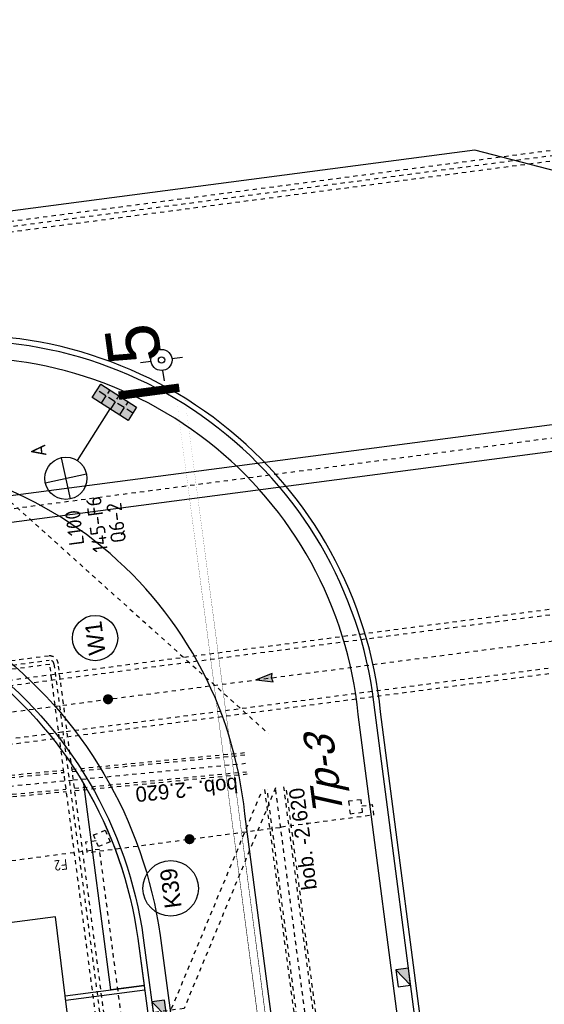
# Model space of a CAD drawing. Header units: metres. Extents: x 118052 to 118564, y 454784 to 455719.
# Tile 89 of 160: x 118225 to 118237, y 455366 to 455390. Entities that reach past the tile are written whole.
import ezdxf
from ezdxf.enums import TextEntityAlignment as Align

# ---------------------------------------------------------------- set-up
doc = ezdxf.new("R2010")
doc.units = ezdxf.units.M
doc.header["$LTSCALE"] = 0.5
for name, pattern in [('DASHED', [19.049999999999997, 12.7, -6.35]), ('Tauw_HIDDEN2', [5.6, 4, -1.6]), ('Tauw_L_Center1', [13, 8, -1.67, 1.66, -1.67]), ('Tauw_L_Center2', [6.4990000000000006, 4, -0.833, 0.833, -0.833])]:
    doc.linetypes.add(name, pattern=pattern)
for name, color, linetype in [('_gebouwen', 7, 'Continuous'), ('_molgoot', 7, 'Continuous'), ('_ob10', 7, 'Continuous'), ('_straatkolk', 7, 'Continuous'), ('_tb13', 7, 'Continuous'), ('BHV plan', 7, 'Continuous'), ('EL6312--', 6, 'Continuous'), ('EL_N_A_EB00----REVISIE~-_-----', 1, 'Continuous'), ('KABELLOOP', 6, 'Continuous'), ('Koningsstal VIEUWPORT', 254, 'Continuous'), ('M01', 6, 'Continuous'), ('OL55_HAAG', 86, 'Continuous'), ('ZU_B_-_AL999---LW_bet1250-130_gw__20_^200~M_-----', 1, 'Continuous'), ('ZU_B_-_EL999---LB_PE-90_sdr00~H_-----', 1, 'Tauw_L_Center2'), ('ZU_B_-_EL999---LR_bet400-55_gw~H_-----', 1, 'Tauw_L_Center2'), ('ZU_B_-_EL999---LR_bet400-55_gw~W_-----', 8, 'Tauw_HIDDEN2'), ('ZU_B_-_EL999---LR_pvc200_vbr11~H_-----', 1, 'Tauw_L_Center2'), ('ZU_B_-_EL999---LR_pvc200_vbr11~W_-----', 8, 'Tauw_HIDDEN2'), ('ZU_B_-_EL999---LW_bet1250-130_gw~H_-----', 1, 'Tauw_L_Center1'), ('ZU_B_-_EL999---LW_bet1250-130_gw~W_-----', 8, 'Tauw_HIDDEN2'), ('ZU_B_-_EL999---LX_onb250_sdr00~H_-----', 1, 'Tauw_L_Center2'), ('ZU_B_-_EL999---LX_onb250_sdr00~W_-----', 8, 'Tauw_HIDDEN2'), ('ZU_B_-_EL999---LX_onbXXX_sdr00~H_-----', 1, 'Tauw_L_Center2'), ('ZU_B_-_ML999---LW_bet1250-130_gw__20_^200~M_-----', 1, 'Continuous'), ('ZU_B_-_ML999---LW_bet1250-130_gw~-_-----', 1, 'Tauw_L_Center1'), ('ZU_B_-_TB00----tekst__35_^200~-_-----', 1, 'Continuous'), ('ZU_N_-_AL999---LK_pvc125_sdr34__20_^200~M_-----', 7, 'Continuous'), ('ZU_N_-_EL999---LK_pvc125_sdr34~H_-----', 2, 'Tauw_L_Center2'), ('ZU_N_-_EL999---LR_PE-110_sdr00~H_-----', 2, 'Tauw_L_Center2'), ('ZU_N_-_EL999---LR_pvc125_sdr34~H_-----', 2, 'Tauw_L_Center2'), ('ZU_N_-_EL999---LW_pvc630_pgr11~H_-----', 2, 'Tauw_L_Center2'), ('ZU_N_-_EL999---LW_pvc630_pgr11~W_-----', 2, 'Continuous'), ('ZU_N_-_EL999---SYM_STRAATKOLK~-_----c', 7, 'Tauw_L_Center2'), ('ZU_N_-_ML999---LK_pvc125_sdr34__20_^200~M_-----', 7, 'Continuous')]:
    doc.layers.add(name, color=color, linetype=linetype)
doc.styles.add('BURO-018', font='Isocp.shx', dxfattribs={"height": 360})
doc.styles.add('tcb_isocp', font='tcb_isocp.shx')
doc.styles.add('WB025', font='ISO.SHX', dxfattribs={"height": 2.5})

# ---------------------------------------------------------------- blocks, each defined once
blk = doc.blocks.new('*U9')
at = {"layer": '_straatkolk'}
blk.add_hatch(color=256, dxfattribs=at).paths.add_polyline_path([(0.1997073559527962, -0.1502915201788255), (0.1997073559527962, 0.1497084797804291), (-0.2002926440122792, -0.1502915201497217)])
blk.add_lwpolyline([(0.1997073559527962, -0.1502915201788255), (0.1997073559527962, 0.1497084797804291), (-0.2002926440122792, 0.1497084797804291), (-0.2002926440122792, -0.1502915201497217)], close=True, dxfattribs=at)
blk.add_lwpolyline([(-0.2002926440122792, -0.1502915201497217), (0.1997073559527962, 0.1497084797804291)], dxfattribs=at)
blk = doc.blocks.new('M01')
for points in [[(0, 0.5000000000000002), (0, 1)], [(-1, 0), (-0.5, 0)], [(0.5, 0), (1, 0)], [(0, -0.5000000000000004), (0, -1)]]:
    blk.add_lwpolyline(points)
for radius in [0.5, 0.15]:
    blk.add_circle((0, 0), radius)
blk = doc.blocks.new('E00525')
at = {"linetype": 'ByBlock'}
h = blk.add_hatch(dxfattribs=at)
h.set_pattern_fill('ANGLE', color=0, scale=0.18438609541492, style=0)
h.set_pattern_definition([(360, (-37.67331033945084, -34.01927211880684), (5.551115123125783e-17, 1.287936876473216), [0.9366813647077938, -0.3512555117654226]), (90, (-37.67331033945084, -34.01927211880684), (-1.287936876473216, 1.387778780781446e-16), [0.9366813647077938, -0.3512555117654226])])
edge = h.paths.add_edge_path()
edge.add_line((-2.522521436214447, 2.863310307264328), (2.522521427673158, 2.863310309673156))
edge.add_line((2.522521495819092, 2.863310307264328), (2.522521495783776, 1.000000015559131))
edge.add_line((2.522521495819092, 1.000000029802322), (-2.522521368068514, 1.000000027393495))
edge.add_line((-2.522521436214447, 1), (-2.522521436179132, 2.863310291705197))
h = blk.add_hatch(color=0, dxfattribs=at)
edge = h.paths.add_edge_path()
edge.add_line((-2.522521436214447, 2.863310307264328), (2.522521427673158, 2.863310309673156))
edge.add_line((2.522521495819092, 2.863310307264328), (2.522521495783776, 1.000000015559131))
edge.add_line((2.522521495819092, 1.000000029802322), (-2.522521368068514, 1.000000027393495))
edge.add_line((-2.522521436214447, 1), (-2.522521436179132, 2.863310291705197))
at = {"color": 0, "linetype": 'ByBlock'}
for p, q in [((-1.767766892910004, 14.38605433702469), (1.767767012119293, 10.85052046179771)), ((1.767766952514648, 14.38605433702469), (-1.767766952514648, 10.85052043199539)), ((5.960464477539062e-08, 10.0973382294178), (1.192092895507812e-07, 2.863310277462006))]:
    blk.add_line(p, q, dxfattribs=at)
blk.add_lwpolyline([(-2.522521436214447, 2.863310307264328), (2.522521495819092, 2.863310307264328), (2.522521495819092, 1.000000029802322), (-2.522521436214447, 1)], close=True, dxfattribs=at)
blk.add_circle((0, 12.61828738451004), 2.500000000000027, dxfattribs=at)
at = {"color": 0, "linetype": 'ByBlock', "style": 'BURO-018'}
for tag, p in [('E_GKAST', (5.960464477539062e-08, 20.61828738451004)), ('E_GROEP', (5.960464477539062e-08, 17.61828738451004)), ('E_SGROEP', (4.500000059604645, 17.61828738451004)), ('E_ARMCODE', (0, 12.61828738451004)), ('E_SLET', (4.500000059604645, 11.61828738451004))]:
    blk.add_attdef(tag, text='', height=1.8, dxfattribs=at).set_placement(p, align=Align.MIDDLE)
blk = doc.blocks.new('A$C051E189E')
at = {"layer": 'EL6312--'}
ref = blk.add_blockref('E00525', (186242.520657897, -54623.98269695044), dxfattribs=dict(at, xscale=200, yscale=200, zscale=200, rotation=49.93506512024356))
ref.add_attrib('E_SGROEP', 'Q6-2', dxfattribs={"layer": '0', "color": 1, "linetype": 'ByBlock', "height": 360, "style": 'BURO-018'}).set_placement((183109.3851374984, -54044.96922388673), align=Align.MIDDLE)
ref.add_attrib('E_GKAST', 'L100', dxfattribs={"layer": '0', "color": 1, "linetype": 'ByBlock', "height": 360, "style": 'BURO-018'}).set_placement((183121.0645692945, -53049.36330032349), align=Align.MIDDLE)
ref.add_attrib('E_GROEP', '145-F6', dxfattribs={"layer": '0', "color": 1, "linetype": 'ByBlock', "height": 360, "style": 'BURO-018'}).set_placement((183132.7440010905, -53586.05923324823), align=Align.MIDDLE)
ref.add_attrib('E_SLET', 'A', dxfattribs={"layer": '0', "color": 1, "linetype": 'ByBlock', "height": 360, "style": 'BURO-018'}).set_placement((185043.4795073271, -52439.56414484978), align=Align.MIDDLE)
blk = doc.blocks.new('A$C6DFC50BF')
at = {"layer": 'KABELLOOP', "linetype": 'DASHED', "const_width": 200}
blk.add_lwpolyline([(186089.4575670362, -54495.25161528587), (186089.4575669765, -55943.81955587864)], dxfattribs=at)
blk.add_lwpolyline([(186089.4575669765, -55943.81955587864), (-17582.16170054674, -55943.81955587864)], close=True, dxfattribs=at)
blk = doc.blocks.new('zustrmr')
at = {"color": 0}
blk.add_line((1, 0.2400001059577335), (0, 0), dxfattribs=at)
for p, q in [((0, 0), (1, -0.2399998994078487)), ((0.9199999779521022, 0), (1, 0.2400001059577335)), ((1, -0.2399998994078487), (0.9199999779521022, 0))]:
    blk.add_line(p, q)
for points in [[(0, 0), (1, 0.2400001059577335), (0.9199999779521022, 0)], [(0, 0), (1, -0.2399998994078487), (0.9199999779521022, 0)]]:
    blk.add_solid(points, dxfattribs=at)
blk = doc.blocks.new('Leidingen')
at = {"layer": 'ZU_B_-_EL999---LB_PE-90_sdr00~H_-----'}
blk.add_lwpolyline([(-129821.9930698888, 7212.615812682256), (-86741.18118863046, 7202.975529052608), (-86741.87912505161, 14553.47349595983)], dxfattribs=at)
at = {"layer": 'ZU_B_-_EL999---LR_bet400-55_gw~H_-----'}
for points in [[(-84950.40110600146, 9927.587037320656), (-85029.66382521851, 7602.603934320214)], [(-85029.66384708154, 7602.603294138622), (-85169.46311372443, 3501.924748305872)], [(-142665.7701598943, 2871.465420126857), (-131297.6911157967, 2872.544829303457), (-85840.7704162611, 2876.86100437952)]]:
    blk.add_lwpolyline(points, dxfattribs=at)
at = {"layer": 'ZU_B_-_EL999---LR_bet400-55_gw~W_-----'}
for points in [[(-85213.77595835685, 9686.276121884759), (-85277.69742446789, 7811.292147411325)], [(-85158.80789225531, 9684.402164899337), (-85222.7293583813, 7809.418190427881)], [(-84759.04013913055, 9670.773386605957), (-84822.96160524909, 7795.78941213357)], [(-84704.07207321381, 9668.899429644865), (-84767.9935393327, 7793.915455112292)], [(-85284.81009065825, 7602.659022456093), (-85424.61208314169, 3501.900521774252)], [(-85229.77854316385, 7602.64714068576), (-85369.34699040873, 3508.739137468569)], [(-84829.54910731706, 7602.560728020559), (-84969.57923715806, 3495.110359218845)], [(-84774.51755988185, 7602.548846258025), (-84914.61117118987, 3493.236402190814)], [(-130951.2999770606, 3072.577720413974), (-85840.78940641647, 3076.861003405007)], [(-130856.0424139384, 3127.586765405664), (-85840.794628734, 3131.861003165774)], [(-131739.3398176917, 2617.502893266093), (-85840.74620377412, 2621.861005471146)], [(-131644.0822546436, 2672.511938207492), (-85840.75142609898, 2676.861005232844)]]:
    blk.add_lwpolyline(points, dxfattribs=at)
at = {"layer": 'ZU_B_-_EL999---LR_pvc200_vbr11~H_-----'}
blk.add_lwpolyline([(-82142.15906799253, 17501.98425671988), (-82141.23823695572, 7804.012013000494, -0.4143046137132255), (-82243.26025903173, 7702.002330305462), (-96441.21771646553, 7705.067780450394), (-118139.2611566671, 7709.752558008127)], format="xyb", dxfattribs=at)
at = {"layer": 'ZU_B_-_EL999---LR_pvc200_vbr11~W_-----'}
for points in [[(-96441.23930709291, 7605.067782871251), (-82243.28184985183, 7602.002332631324, 0.4143046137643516), (-82041.23823743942, 7804.021508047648), (-82042.15906846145, 17501.99375176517)], [(-96441.19612556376, 7805.067778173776), (-82243.23866832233, 7802.002327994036, 0.4143046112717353), (-82241.23823653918, 7804.002517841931), (-82242.15906756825, 17501.97476162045)]]:
    blk.add_lwpolyline(points, format="xyb", dxfattribs=at)
at = {"layer": 'ZU_B_-_EL999---LW_bet1250-130_gw~H_-----'}
blk.add_lwpolyline([(-83242.17292862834, 17647.9092844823), (-83237.17750644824, -34962.68000749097)], dxfattribs=at)
at = {"layer": 'ZU_B_-_EL999---LW_bet1250-130_gw~W_-----'}
for points in [[(-83997.17292534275, 17647.83759659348), (-83992.13431637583, -35417.58472070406)], [(-83867.17292583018, 17647.84994019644), (-83862.1417530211, -35339.25675688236)], [(-82617.17293155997, 17647.96862872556), (-82612.21325987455, -34586.10325797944)], [(-82487.17293202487, 17647.98097238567), (-82482.2206966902, -34507.77529419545)]]:
    blk.add_lwpolyline(points, dxfattribs=at)
at = {"layer": 'ZU_B_-_EL999---LX_onb250_sdr00~H_-----'}
blk.add_lwpolyline([(-158609.8018074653, -31857.9657226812), (-71837.71860789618, -29284.45153838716), (-71842.8553927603, 24814.93585108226)], dxfattribs=at)
at = {"layer": 'ZU_B_-_EL999---LX_onb250_sdr00~W_-----'}
for points in [[(-158613.5074679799, -31733.0206624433), (-71962.73013049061, -29163.1042062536), (-71967.85539329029, 24814.93585110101)], [(-158606.0961469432, -31982.91078291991), (-71712.70708531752, -29405.79887069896), (-71717.85539226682, 24814.93585112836)]]:
    blk.add_lwpolyline(points, dxfattribs=at)
at = {"layer": 'ZU_B_-_EL999---LX_onbXXX_sdr00~H_-----'}
blk.add_lwpolyline([(-76166.45351929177, 10050.53496502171), (-84540.77042210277, 2876.984440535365)], dxfattribs=at)
at = {"layer": 'ZU_B_-_ML999---LW_bet1250-130_gw__20_^200~M_-----', "flags": 128}
blk.add_lwpolyline([(-83241.118279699, 6540.599834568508, 0, 0, 0), (-83360.75646054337, 6531.288245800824, 0, 91.82399999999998, 0), (-83351.64003115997, 6531.997788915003, 91.82399999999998, 169.728, 0), (-83325.72640119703, 6534.014678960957, 169.728, 221.712, 0), (-83286.89184772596, 6537.037220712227, 221.712, 240, 0), (-83241.118279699, 6540.599834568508, 240, 221.712, 0), (-83195.34471177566, 6544.162448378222, 221.712, 169.728, 0), (-83156.51015823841, 6547.18499006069, 169.728, 91.82399999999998, 0), (-83130.59652841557, 6549.201880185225, 91.82399999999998, 0, 0), (-83121.48009889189, 6549.911423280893, 0, 0, 0), (-83241.118279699, 6540.599834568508, 0, 0, 0), (-82298.82562499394, 6613.939646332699, 0, 0, 0)], format="xyseb", dxfattribs=at)
at = {"layer": 'ZU_B_-_ML999---LW_bet1250-130_gw__20_^200~M_-----'}
blk.add_circle((-81764.21467136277, 6655.549083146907), 536.2277660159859, dxfattribs=at)
at = {"layer": 'ZU_N_-_EL999---LK_pvc125_sdr34~H_-----', "flags": 128}
for points in [[(-86529.575957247, 7258.902228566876), (-86529.57595729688, 7508.902228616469), (-86779.57595717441, 7508.902228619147), (-86779.5330637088, 2872.654167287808)], [(-86529.53306382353, 901.9885719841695), (-86529.53306395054, 651.9885720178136), (-86779.53306382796, 651.9885720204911), (-86779.5330637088, 2872.654167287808)]]:
    blk.add_lwpolyline(points, dxfattribs=at)
at = {"layer": 'ZU_N_-_EL999---LR_PE-110_sdr00~H_-----'}
blk.add_lwpolyline([(-243248.162318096, 6768.149949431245), (-93379.19032985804, 6768.149945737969, -0.1316524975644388), (-90879.19033038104, 6098.276964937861), (-85840.80008835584, 3189.361002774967)], format="xyb", dxfattribs=at)
at = {"layer": 'ZU_N_-_EL999---LR_pvc125_sdr34~H_-----'}
blk.add_lwpolyline([(-85840.77041620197, 2876.86100437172), (-90741.3522003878, 5706.213216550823), (-90741.35220014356, 9100.512207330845)], dxfattribs=at)
at = {"layer": 'ZU_N_-_EL999---LW_pvc630_pgr11~H_-----'}
blk.add_lwpolyline([(-99743.8922424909, 26850.99599349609), (-82522.81556183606, 26850.99599350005, -0.198912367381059), (-80295.42920124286, 25928.38235428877), (-79389.42131130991, 25022.37446435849, -0.1989123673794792), (-78466.8076720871, 22794.98810363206), (-78466.80767219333, -34095.17812190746)], format="xyb", dxfattribs=at)
at = {"layer": 'ZU_N_-_EL999---LW_pvc630_pgr11~W_-----'}
for points in [[(-99743.89224248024, 27165.99599354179), (-82522.81556195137, 27165.99599350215, -0.1989123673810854), (-80072.69056504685, 26151.12099034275), (-79166.68267523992, 25245.11310036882, -0.1989123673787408), (-78151.80767208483, 22794.9881036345), (-78151.80767214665, -34095.17812191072)], [(-99743.89224260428, 26535.9959935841), (-82522.81556183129, 26535.99599357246, -0.1989123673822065), (-80518.16783731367, 25705.6437181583), (-79612.15994726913, 24799.63582833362, -0.1989123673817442), (-78781.80767195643, 22794.98810361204), (-78781.80767207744, -34095.17812192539)]]:
    blk.add_lwpolyline(points, format="xyb", dxfattribs=at)
at = {"layer": 'ZU_N_-_EL999---SYM_STRAATKOLK~-_----c', "lineweight": -3}
for points in [[(-86674.37961893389, 7219.762740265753), (-86384.77229553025, 7298.041716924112), (-86306.49331866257, 7008.434393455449), (-86596.10064237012, 6930.155416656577)], [(-86679.53306382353, 901.9885720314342), (-86379.53306376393, 901.9885719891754), (-86379.5330637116, 1201.988572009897), (-86679.53306388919, 1201.988572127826)]]:
    blk.add_lwpolyline(points, close=True, dxfattribs=at)
at = {"layer": 'ZU_N_-_ML999---LK_pvc125_sdr34__20_^200~M_-----'}
blk.add_lwpolyline([(-86779.55325054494, 5054.598171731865, 0, 0, 0), (-86661.22425442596, 5034.642002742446, 0, 91.82399999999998, 0), (-86670.2409239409, 5036.16266285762, 91.82399999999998, 169.728, 0), (-86695.87098448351, 5040.485169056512, 169.728, 221.712, 0), (-86734.28057676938, 5046.962941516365, 221.712, 240, 0), (-86779.55325054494, 5054.598171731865, 240, 221.712, 0), (-86824.8259245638, 5062.233402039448, 221.712, 169.728, 0), (-86863.23551667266, 5068.711174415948, 169.728, 91.82399999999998, 0), (-86888.8655771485, 5073.03368066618, 91.82399999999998, 0, 0), (-86897.88224667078, 5074.554340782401, 0, 0, 0), (-86779.55325054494, 5054.598171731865, 0, 0, 0), (-87297.41746515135, 5335.819107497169, 0, 0, 0)], format="xyseb", dxfattribs=at)
blk.add_circle((-87876.12121009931, 5650.078336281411), 658.5262996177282, dxfattribs=at)
at = {"layer": 'EL_N_A_EB00----REVISIE~-_-----'}
for name in ['A$C051E189E', 'A$C6DFC50BF']:
    blk.add_blockref(name, (-262229.9305388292, 59850.06411849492), dxfattribs=at)
at = {"layer": 'M01'}
ref = blk.add_blockref('M01', (-75434.25129543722, 4237.593796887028), dxfattribs=dict(at, xscale=499.9999999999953, yscale=499.9999999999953, zscale=499.9999999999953, rotation=0.280337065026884))
ref.add_attrib('TAG', '5', (-75434.25129543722, 4237.593796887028), dxfattribs={"layer": '0', "color": 81, "height": 1250, "rotation": 0.280337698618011})
at = {"layer": 'ZU_B_-_ML999---LW_bet1250-130_gw~-_-----', "xscale": 400.0000000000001, "yscale": 400.0000000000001, "zscale": 400.0000000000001, "rotation": 270.005440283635}
blk.add_blockref('zustrmr', (-83240.78222572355, 3001.358467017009), dxfattribs=at)
at = {"layer": 'ZU_B_-_AL999---LW_bet1250-130_gw__20_^200~M_-----', "style": 'tcb_isocp'}
blk.add_text('W1', height=399.9999999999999, dxfattribs=at).set_placement((-81764.21467136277, 6655.549083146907), align=Align.MIDDLE)
at = {"layer": 'ZU_B_-_EL999---LB_PE-90_sdr00~H_-----', "style": 'WB025'}
blk.add_text('F2', height=250, rotation=90.00544366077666, dxfattribs=at).set_placement((-86861.87110273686, 8002.478073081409))
at = {"layer": 'ZU_B_-_EL999---LR_bet400-55_gw~H_-----', "style": 'tcb_isocp'}
for rotation, p in [(88.04744475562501, (-85468.3728880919, 3745.886114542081)), (0.005440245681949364, (-88341.58853995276, 2210.334781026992))]:
    blk.add_text('bob. -2.620', height=359.9999999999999, rotation=rotation, dxfattribs=at).set_placement(p)
at = {"layer": 'ZU_B_-_TB00----tekst__35_^200~-_-----', "style": 'tcb_isocp', "oblique": 20.00023775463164}
blk.add_text('Tp-3', height=699.9999999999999, rotation=0.005440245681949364, dxfattribs=at).set_placement((-86695.55811458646, 1359.790595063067))
at = {"layer": 'ZU_N_-_AL999---LK_pvc125_sdr34__20_^200~M_-----', "style": 'tcb_isocp'}
blk.add_text('K39', height=399.9999999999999, dxfattribs=at).set_placement((-87876.12121009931, 5650.078336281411), align=Align.MIDDLE)

msp = doc.modelspace()

# ---------------------------------------------------------------- linework, layer by layer
msp.add_lwpolyline([(118262.9128931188, 455387.3290915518), (118242.4614465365, 455384.6475457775), (118235.5252620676, 455386.4442427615), (118218.5222204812, 455384.2148437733), (118212.963724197, 455383.4860267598)])
at = {"layer": '_gebouwen'}
msp.add_lwpolyline([(118220.21, 455367.623), (118220.828, 455362.837), (118226.195, 455363.497), (118225.606, 455368.324), (118220.21, 455367.623)], dxfattribs=at)
at = {"layer": '_molgoot'}
msp.add_lwpolyline([(118271.7008065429, 455326.7598166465), (118271.700806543, 455326.7598166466), (118251.217039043, 455324.1242695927), (118244.3102085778, 455323.2186621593, -0.4142135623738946), (118238.7026172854, 455327.5262043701), (118238.6404442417, 455328.0335080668), (118232.7664134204, 455373.1064178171, 0.4282348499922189), (118222.0828298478, 455381.441007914), (118207.1213819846, 455379.496780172, 0.4215469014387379), (118198.77538405, 455368.8018153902), (118204.7436688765, 455322.8199166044, -0.4061228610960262), (118199.9685852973, 455316.8331992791), (118162.8372073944, 455312.1262104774), (118164.7949523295, 455297.3051763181)], format="xyb", dxfattribs=at)
at = {"layer": '_ob10'}
for points in [[(118225.8338793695, 455366.456472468), (118227.7004072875, 455366.7012072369)], [(118225.8459922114, 455366.3572047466), (118227.7136736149, 455366.6020907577)]]:
    msp.add_lwpolyline(points, dxfattribs=at)
at = {"layer": '_tb13'}
for points in [[(118271.7008065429, 455326.7598166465), (118271.6320515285, 455327.2853766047), (118251.149412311, 455324.6499373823), (118244.2413059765, 455323.744164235, -0.414213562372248), (118239.2281193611, 455327.5951069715), (118239.166, 455328.102), (118233.293, 455373.1670000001, 0.427849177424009), (118222.01, 455381.966), (118207.058, 455380.023, 0.4213483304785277), (118198.25, 455368.732), (118204.2169999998, 455322.76, -0.4056557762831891), (118199.902, 455317.3590000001), (118162.242, 455312.585), (118164.2689662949, 455297.2401790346)], [(118271.5709676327, 455326.7431109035), (118271.5135211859, 455327.1390314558), (118251.166, 455324.5209999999), (118244.2582066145, 455323.6152674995, -0.4142135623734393), (118239.0992226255, 455327.5782063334), (118239.0370900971, 455328.0852000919), (118233.1638398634, 455373.1521201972, 0.427940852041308), (118222.0278524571, 455381.837226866), (118207.0735588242, 455379.8939288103, 0.421395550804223), (118198.3788683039, 455368.7491205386), (118204.3461880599, 455322.7746570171, -0.4057770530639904), (118199.9183322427, 455317.230030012), (118162.3879943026, 455312.4724667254), (118164.398, 455297.256)]]:
    msp.add_lwpolyline(points, format="xyb", dxfattribs=at)
for points in [[(118203.5319054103, 455363.954225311, -0.4193066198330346), (118212.2665551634, 455376.1546472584), (118216.3481154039, 455376.6879818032, -0.4167930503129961), (118228.0771763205, 455367.8813507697), (118229.3484689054, 455358.3831647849), (118231.4415540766, 455342.2085066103), (118232.4004878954, 455334.9046769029), (118233.4452668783, 455326.9483600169, -0.4441704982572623), (118228.5563056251, 455321.1347917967), (118223.1968900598, 455320.4529196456), (118214.8777884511, 455319.396525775, -0.3957353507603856), (118208.7101328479, 455323.9731384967), (118207.7396816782, 455331.4640849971)], [(118203.9274524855, 455364.0144025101, -0.4194130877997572), (118212.3234783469, 455375.7586849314), (118216.403112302, 455376.2917677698, -0.416862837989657), (118227.6808164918, 455367.8275036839), (118228.9518885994, 455358.3309649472), (118231.0449093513, 455342.1568045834), (118232.0038914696, 455334.852606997), (118233.0488364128, 455326.8950262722, -0.4453794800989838), (118228.5242490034, 455321.5339377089), (118223.1464054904, 455320.8497209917), (118214.8296308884, 455319.7936226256, -0.3950713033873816), (118209.1055108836, 455324.0346177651), (118208.1363667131, 455331.5154754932)], [(118204.0560004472, 455364.0339974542, -0.4194490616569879), (118212.342, 455375.63), (118216.421, 455376.163, -0.4168864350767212), (118227.552, 455367.81), (118228.823, 455358.314), (118230.9159998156, 455342.1400014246), (118231.8749976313, 455334.8356842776), (118232.9199980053, 455326.8776814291, -0.4458063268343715), (118228.5139980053, 455321.6636814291), (118223.1299980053, 455320.9786814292), (118214.8139980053, 455319.9226814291, -0.3948388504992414), (118209.2339980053, 455324.0546814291), (118208.2652893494, 455331.5321774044)]]:
    msp.add_lwpolyline(points, format="xyb", close=True, dxfattribs=at)
at = {"layer": 'BHV plan', "color": 2, "linetype": 'Continuous'}
msp.add_line((118256.5643748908, 455168.7842206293), (118230.0818916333, 455370.7591773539), dxfattribs=at)
msp.add_arc((118220.7667248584, 455369.8332544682), 9.361071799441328, 5.676525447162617, 98.40571115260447, dxfattribs=at)
at = {"layer": 'OL55_HAAG'}
msp.add_lwpolyline([(118227.552, 455367.8100000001), (118227.7004072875, 455366.7012072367), (118226.9105850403, 455366.5976475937), (118226.2733233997, 455371.4688443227, -0.09990141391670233), (118227.552, 455367.8099999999)], format="xyb", dxfattribs=at)

# ---------------------------------------------------------------- block references
at = {"layer": '_molgoot', "rotation": 97.45761760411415}
for p in [(118233.8283914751, 455366.8898716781), (118228.059024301, 455366.1346612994)]:
    msp.add_blockref('*U9', p, dxfattribs=at)
at = {"layer": 'Koningsstal VIEUWPORT', "color": 6, "xscale": 0.0009975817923, "yscale": 0.0009975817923, "zscale": 0.0009975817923, "rotation": 97.46987594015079}
msp.add_blockref('Leidingen', (118222.5204054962, 455456.6506997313), dxfattribs=at)

doc.saveas('drawing.dxf')
